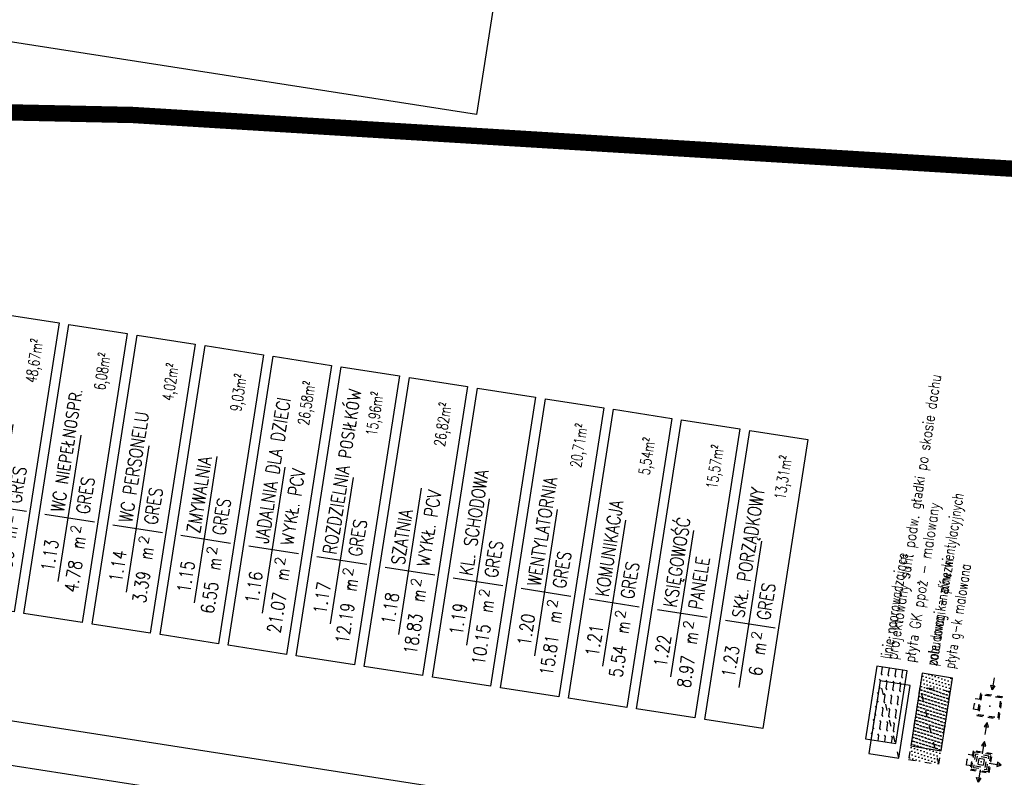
# Model space of a CAD drawing. Extents: x -38969 to 27108, y -24488 to 212598.
# Tile 156 of 256: x -7699 to -5890, y 36478 to 37870. Entities that reach past the tile are written whole.
import ezdxf
from ezdxf import colors
from ezdxf.entities.mleader import LeaderData, LeaderLine
from ezdxf.enums import TextEntityAlignment as Align
from ezdxf.math import Vec2, Vec3

# ---------------------------------------------------------------- set-up
doc = ezdxf.new("R2010")
doc.units = 0
doc.header["$LTSCALE"] = 100
doc.header["$MEASUREMENT"] = 0
doc.linetypes.add('0.5_0.5', pattern=[1, 0.5, -0.5])
doc.linetypes.add('ACAD_ISO03W100', pattern=[30, 12, -18])
doc.layers.get('0').update_dxf_attribs({"linetype": 'CONTINUOUS'})
for name, color, linetype in [('F_0-MUW', 1, 'CONTINUOUS'), ('F_0-sufit podw', 252, 'CONTINUOUS'), ('F_0-TXT', 123, 'CONTINUOUS'), ('F_1-sufit podw', 252, 'CONTINUOUS'), ('F_1-TXT', 123, 'CONTINUOUS'), ('F_1-WEN_WYC1-_ZLICZAC', 6, 'CONTINUOUS'), ('F_1-WENTYLACJA', 2, 'CONTINUOUS'), ('T_1-MIEJSCOWY PLAN LINIE', 253, 'CONTINUOUS'), ('t_1-TXT', 123, 'CONTINUOUS')]:
    doc.layers.add(name, color=color, linetype=linetype)
doc.styles.add('Arial', font='arial.ttf')
doc.styles.add('ROMANS', font='ROMANS.shx', dxfattribs={"width": 0.8})
doc.styles.get("Standard").update_dxf_attribs({"font": 'romans.shx', "width": 0.7})
doc.styles.add('TXT', font='romans.shx')

# ---------------------------------------------------------------- blocks, each defined once
blk = doc.blocks.new('rdsc1')
at = {"color": 0, "extrusion": (0, 0, -1)}
for p, q in [((152.2, -7.8), (152.2, -83.4)), ((55.4, -43.6), (277.6, -43.6))]:
    blk.add_line(p, q, dxfattribs=at)
blk.add_lwpolyline([(0, 0), (439.1, 0), (439.1, -88.5), (0, -88.5)], close=True)
at = {"color": 0, "extrusion": (0, 0, -1), "style": 'TXT', "oblique": -180, "text_generation_flag": 4, "width": 0.7}
blk.add_text('m', height=20, rotation=180, dxfattribs=at).set_placement((-126.9, -54), align=Align.TOP_RIGHT)
at = {"color": 0, "extrusion": (0, 0, -1), "style": 'TXT', "oblique": -180, "text_generation_flag": 4}
blk.add_text('2', height=15, rotation=180, dxfattribs=at).set_placement((-143.3, -49.9), align=Align.TOP_RIGHT)
at = {"color": 0, "extrusion": (0, 0, -1), "style": 'TXT', "text_generation_flag": 4, "width": 0.8}
for p in [(-158.9, -41.8), (-161.5, -79.9)]:
    blk.add_attdef('', text='', height=20, rotation=180, dxfattribs=at).set_placement(p, align=Align.BOTTOM_LEFT)
for p in [(-136.4, -42.6), (-105.4, -80.7)]:
    blk.add_attdef('', text='', height=20, rotation=180, dxfattribs=at).set_placement(p, align=Align.BOTTOM_RIGHT)
at = {"color": 0, "extrusion": (0, 0, -1), "style": 'TXT', "text_generation_flag": 4, "width": 0.8, "flags": 1}
blk.add_attdef('', text='', height=20, rotation=180, dxfattribs=at).set_placement((-113.3, -117.4), align=Align.BOTTOM_LEFT)

msp = doc.modelspace()

# ---------------------------------------------------------------- hatches: boundary and pattern name
at = {"layer": 'F_0-sufit podw'}
h = msp.add_hatch(dxfattribs=at)
h.set_pattern_fill('FLEX', color=1, scale=50, style=0)
h.set_pattern_definition([(81.14471, (-7298.985, 21519.59), (-12.351004, 1.924243), [12.5, -12.5]), (126.14471, (-7297.06, 21531.942), (-12.3510036, 1.9242427), [3.125, -11.42767, 3.125, -17.67767])])
h.paths.add_polyline_path([(-6124.26405, 36681.84298), (-6145.06487, 36548.3302), (-6089.47729, 36539.66985), (-6068.67647, 36673.18263)])
h = msp.add_hatch(dxfattribs=at)
h.set_pattern_fill('DOTS', color=1, scale=100, angle=81, style=0)
h.set_pattern_definition([(162.14471, (-8158.002, 22361.763), (-4.8908185, -4.9907935), [0, -6.25])])
h.paths.add_polyline_path([(-6041.05316, 36668.87902), (-6061.85398, 36535.36624), (-6006.2664, 36526.70589), (-5985.46558, 36660.21867)])
at = {"layer": 'F_1-sufit podw', "true_color": 0x0919f6}
h = msp.add_hatch(dxfattribs=at)
h.set_pattern_fill('DOTS', color=5, scale=100, angle=81, style=0)
h.set_pattern_definition([(162.14471, (-8161.9084, 22336.6893), (-4.8908185, -4.9907935), [0, -6.25])])
h.paths.add_polyline_path([(-6044.95955, 36643.80531), (-6065.76037, 36510.29253), (-6010.17279, 36501.63218), (-5989.37197, 36635.14496)])

# ---------------------------------------------------------------- linework, layer by layer
at = {"layer": 'F_0-MUW', "linetype": 'Continuous'}
for p, q in [((-6805.87117, 38040.60676), (-6859.59602, 37695.76674)), ((-6859.59602, 37695.76674), (-8904.04892, 38014.28527)), ((-7822.91625, 36598.98638), (-6887.20422, 36453.20576))]:
    msp.add_line(p, q, dxfattribs=at)
msp.add_lwpolyline([(-7788.90963, 36291.08128), (-7755.35084, 36506.48279), (-7283.04846, 36432.89975), (-7316.60725, 36217.49824)], dxfattribs=at)
at = {"layer": 'F_0-sufit podw', "color": 1, "ltscale": 0.6}
for points in [[(-6089.47729, 36539.66985), (-6068.67647, 36673.18263), (-6124.26405, 36681.84298), (-6145.06487, 36548.3302)], [(-6006.2664, 36526.70589), (-5985.46558, 36660.21867), (-6041.05316, 36668.87902), (-6061.85398, 36535.36624)]]:
    msp.add_lwpolyline(points, close=True, dxfattribs=at)
at = {"layer": 'F_1-sufit podw', "color": 3, "linetype": 'ACAD_ISO03W100', "ltscale": 0.01}
msp.add_line((-6083.55309, 36513.06457), (-6118.33986, 36655.23771), dxfattribs=at)
at = {"layer": 'F_1-sufit podw', "color": 1, "linetype": 'ACAD_ISO03W100', "ltscale": 0.01}
msp.add_line((-6010.17279, 36501.63218), (-6044.95955, 36643.80531), dxfattribs=at)
at = {"layer": 'F_1-sufit podw', "color": 3, "linetype": 'ACAD_ISO03W100'}
msp.add_lwpolyline([(-6083.55309, 36513.06457), (-6062.75228, 36646.57736), (-6118.33986, 36655.23771), (-6139.14068, 36521.72492)], close=True, dxfattribs=at)
at = {"layer": 'F_1-sufit podw', "color": 3, "linetype": 'ACAD_ISO03W100', "ltscale": 0.01}
msp.add_lwpolyline([(-6010.17279, 36501.63218), (-5989.37197, 36635.14496), (-6044.95955, 36643.80531), (-6065.76037, 36510.29253)], close=True, dxfattribs=at)
at = {"layer": 'F_1-WEN_WYC1-_ZLICZAC', "linetype": '0.5_0.5', "ltscale": 0.2}
msp.add_line((-5959.67983, 36500.33667), (-5956.60104, 36520.09827), dxfattribs=at)
for points in [[(-5936.5943, 36601.41769), (-5946.4751, 36602.95709), (-5943.39632, 36622.71869), (-5933.51551, 36621.1793)], [(-5949.79902, 36498.79727), (-5959.67983, 36500.33667), (-5956.60104, 36520.09827), (-5946.72024, 36518.55888)]]:
    msp.add_lwpolyline(points, dxfattribs=at)
for points in [[(-5893.15101, 36625.61853), (-5933.85992, 36631.96083), (-5940.20222, 36591.25192), (-5899.49331, 36584.90962)], [(-5895.43505, 36623.95024), (-5932.19163, 36629.67679), (-5937.91818, 36592.9202), (-5901.16159, 36587.19366)], [(-5895.43505, 36623.95024), (-5932.19163, 36629.67679), (-5937.91818, 36592.9202), (-5901.16159, 36587.19366)], [(-5896.00606, 36623.53317), (-5931.77456, 36629.10578), (-5937.34717, 36593.33727), (-5901.57866, 36587.76467)], [(-5912.21351, 36521.12755), (-5947.48797, 36526.62319), (-5952.98361, 36491.34872), (-5917.70914, 36485.85308)], [(-5914.49755, 36519.45927), (-5945.81969, 36524.33915), (-5950.69957, 36493.017), (-5919.37743, 36488.13712)], [(-5918.32902, 36516.66073), (-5943.02115, 36520.50767), (-5946.86809, 36495.81555), (-5922.17597, 36491.9686)], [(-5922.40603, 36513.68284), (-5940.04327, 36516.43066), (-5942.79108, 36498.79343), (-5925.15385, 36496.04561)], [(-5926.48304, 36510.70496), (-5937.06538, 36512.35365), (-5938.71407, 36501.77131), (-5928.13173, 36500.12262)]]:
    msp.add_lwpolyline(points, close=True, dxfattribs=at)
for p in [(-5944.93571, 36612.83789), (-5944.93571, 36612.83789), (-5916.67661, 36608.43522), (-5958.14043, 36510.21747), (-5958.14043, 36510.21747), (-5932.59856, 36506.23814)]:
    msp.add_point(p, dxfattribs=at)
at = {"layer": 'F_1-WENTYLACJA', "ltscale": 0.15}
for points in [[(-5908.88326, 36660.54412), (-5912.33939, 36638.3605), (-5915.0602, 36646.8809), (-5907.15556, 36645.64939), (-5912.33939, 36638.3605)], [(-5925.10462, 36556.4252), (-5921.64849, 36578.60882), (-5926.83233, 36571.31994), (-5918.92769, 36570.08842), (-5921.64849, 36578.60882)], [(-5929.95112, 36521.14482), (-5926.49499, 36543.32844), (-5931.67882, 36536.03956), (-5923.77418, 36534.80804), (-5926.49499, 36543.32844)], [(-5934.61134, 36491.23257), (-5938.06747, 36469.04895), (-5940.78827, 36477.56935), (-5932.88363, 36476.33784), (-5938.06747, 36469.04895)], [(-5917.69187, 36503.59069), (-5895.50825, 36500.13456), (-5902.79714, 36505.3184), (-5904.02865, 36497.41376), (-5895.50825, 36500.13456)]]:
    msp.add_lwpolyline(points, dxfattribs=at)
at = {"layer": 'T_1-MIEJSCOWY PLAN LINIE', "color": 251, "ltscale": 4, "true_color": 0x525252, "const_width": 30}
msp.add_lwpolyline([(-12973.33075, 21105.35589), (-16452.52825, 21828.75363), (-16634.91089, 22239.58447), (-15394.59554, 23662.45758), (-14165.30589, 25484.9322), (-13295.28578, 27319.7396), (-13182.65149, 28701.46565), (-14553.73696, 30897.57443), (-16494.55953, 33772.03594), (-18248.57749, 35852.12814), (-18097.60279, 36389.20545), (-16186.27479, 37124.99611), (-12952.41657, 37693.83188), (-11749.90827, 37785.24612), (-7490.79159, 37694.80045), (-4671.43399, 37522.51156), (-4319.37636, 37467.66222), (-2835.33128, 37009.61468), (2178.25305, 34623.1487), (1495.07615, 31389.84378), (1056.67825, 19262.42304), (-2359.65605, 19448.81005)], dxfattribs=at)

# ---------------------------------------------------------------- block references
at = {"layer": 'F_1-TXT', "color": 1}
ref = msp.add_blockref('rdsc1', (-7816.32578, 36798.34595), dxfattribs=dict(at, xscale=1.223999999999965, yscale=1.223999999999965, zscale=1.223999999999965, rotation=81.14470898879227))
ref.add_attrib('R-FLOOR', 'GRES', dxfattribs={"layer": '0', "color": 0, "extrusion": (0, 0, -1), "height": 24.48, "rotation": 98.85529101, "style": 'TXT', "text_generation_flag": 4, "width": 0.8}).set_placement((7689.31129, 36978.63046), align=Align.BOTTOM_LEFT)
ref.add_attrib('R-SURF', '43.53', dxfattribs={"layer": '0', "color": 0, "extrusion": (0, 0, -1), "height": 24.48, "rotation": 98.85529101, "style": 'TXT', "text_generation_flag": 4, "width": 0.8}).set_placement((7701.71274, 36892.55298), align=Align.BOTTOM_RIGHT)
ref.add_attrib('R-NUM', '1.12', (7761.46229, 36873.99505), dxfattribs={"layer": '0', "color": 3, "extrusion": (0, 0, -1), "height": 24.48, "rotation": 98.85529101, "style": 'TXT', "text_generation_flag": 4, "width": 0.8})
ref.add_attrib('R-NAME', 'KOMUNIKACJA', dxfattribs={"layer": '0', "color": 1, "extrusion": (0, 0, -1), "height": 24.48, "rotation": 98.85529101, "style": 'TXT', "text_generation_flag": 4, "width": 0.8}).set_placement((7735.78539, 36982.67337), align=Align.BOTTOM_LEFT)
ref = msp.add_blockref('rdsc1', (-7691.25224, 36778.85994), dxfattribs=dict(at, xscale=1.223999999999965, yscale=1.223999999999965, zscale=1.223999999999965, rotation=81.14470898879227))
ref.add_attrib('R-FLOOR', 'GRES', dxfattribs={"layer": '0', "color": 0, "extrusion": (0, 0, -1), "height": 24.48, "rotation": 98.85529101, "style": 'TXT', "text_generation_flag": 4, "width": 0.8}).set_placement((7564.23775, 36959.14444), align=Align.BOTTOM_LEFT)
ref.add_attrib('R-SURF', '4.78', dxfattribs={"layer": '0', "color": 0, "extrusion": (0, 0, -1), "height": 24.48, "rotation": 98.85529101, "style": 'TXT', "text_generation_flag": 4, "width": 0.8}).set_placement((7576.6392, 36873.06697), align=Align.BOTTOM_RIGHT)
ref.add_attrib('R-NUM', '1.13', (7636.38876, 36854.50904), dxfattribs={"layer": '0', "color": 3, "extrusion": (0, 0, -1), "height": 24.48, "rotation": 98.85529101, "style": 'TXT', "text_generation_flag": 4, "width": 0.8})
ref.add_attrib('R-NAME', 'WC NIEPEŁNOSPR.', dxfattribs={"layer": '0', "color": 1, "extrusion": (0, 0, -1), "height": 24.48, "rotation": 98.85529101, "style": 'TXT', "text_generation_flag": 4, "width": 0.8}).set_placement((7610.71185, 36963.18735), align=Align.BOTTOM_LEFT)
ref = msp.add_blockref('rdsc1', (-7566.1787, 36759.37392), dxfattribs=dict(at, xscale=1.223999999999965, yscale=1.223999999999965, zscale=1.223999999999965, rotation=81.14470898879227))
ref.add_attrib('R-FLOOR', 'GRES', dxfattribs={"layer": '0', "color": 0, "extrusion": (0, 0, -1), "height": 24.48, "rotation": 98.85529101, "style": 'TXT', "text_generation_flag": 4, "width": 0.8}).set_placement((7439.16421, 36939.65843), align=Align.BOTTOM_LEFT)
ref.add_attrib('R-SURF', '3.39', dxfattribs={"layer": '0', "color": 0, "extrusion": (0, 0, -1), "height": 24.48, "rotation": 98.85529101, "style": 'TXT', "text_generation_flag": 4, "width": 0.8}).set_placement((7451.56566, 36853.58095), align=Align.BOTTOM_RIGHT)
ref.add_attrib('R-NUM', '1.14', (7511.31522, 36835.02302), dxfattribs={"layer": '0', "color": 3, "extrusion": (0, 0, -1), "height": 24.48, "rotation": 98.85529101, "style": 'TXT', "text_generation_flag": 4, "width": 0.8})
ref.add_attrib('R-NAME', 'WC PERSONELU', dxfattribs={"layer": '0', "color": 1, "extrusion": (0, 0, -1), "height": 24.48, "rotation": 98.85529101, "style": 'TXT', "text_generation_flag": 4, "width": 0.8}).set_placement((7485.63831, 36943.70134), align=Align.BOTTOM_LEFT)
ref = msp.add_blockref('rdsc1', (-7441.10517, 36739.88791), dxfattribs=dict(at, xscale=1.223999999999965, yscale=1.223999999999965, zscale=1.223999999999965, rotation=81.14470898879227))
ref.add_attrib('R-FLOOR', 'GRES', dxfattribs={"layer": '0', "color": 0, "extrusion": (0, 0, -1), "height": 24.48, "rotation": 98.85529101, "style": 'TXT', "text_generation_flag": 4, "width": 0.8}).set_placement((7314.09067, 36920.17241), align=Align.BOTTOM_LEFT)
ref.add_attrib('R-SURF', '6.55', dxfattribs={"layer": '0', "color": 0, "extrusion": (0, 0, -1), "height": 24.48, "rotation": 98.85529101, "style": 'TXT', "text_generation_flag": 4, "width": 0.8}).set_placement((7326.49212, 36834.09494), align=Align.BOTTOM_RIGHT)
ref.add_attrib('R-NUM', '1.15', (7386.24168, 36815.53701), dxfattribs={"layer": '0', "color": 3, "extrusion": (0, 0, -1), "height": 24.48, "rotation": 98.85529101, "style": 'TXT', "text_generation_flag": 4, "width": 0.8})
ref.add_attrib('R-NAME', 'ZMYWALNIA', dxfattribs={"layer": '0', "color": 1, "extrusion": (0, 0, -1), "height": 24.48, "rotation": 98.85529101, "style": 'TXT', "text_generation_flag": 4, "width": 0.8}).set_placement((7360.56477, 36924.21532), align=Align.BOTTOM_LEFT)
ref = msp.add_blockref('rdsc1', (-7316.03163, 36720.40189), dxfattribs=dict(at, xscale=1.223999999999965, yscale=1.223999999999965, zscale=1.223999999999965, rotation=81.14470898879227))
ref.add_attrib('R-FLOOR', 'WYKŁ. PCV', dxfattribs={"layer": '0', "color": 0, "extrusion": (0, 0, -1), "height": 24.48, "rotation": 98.85529101, "style": 'TXT', "text_generation_flag": 4, "width": 0.8}).set_placement((7189.01713, 36900.6864), align=Align.BOTTOM_LEFT)
ref.add_attrib('R-SURF', '21.07', dxfattribs={"layer": '0', "color": 0, "extrusion": (0, 0, -1), "height": 24.48, "rotation": 98.85529101, "style": 'TXT', "text_generation_flag": 4, "width": 0.8}).set_placement((7201.41859, 36814.60892), align=Align.BOTTOM_RIGHT)
ref.add_attrib('R-NUM', '1.16', (7261.16814, 36796.05099), dxfattribs={"layer": '0', "color": 3, "extrusion": (0, 0, -1), "height": 24.48, "rotation": 98.85529101, "style": 'TXT', "text_generation_flag": 4, "width": 0.8})
ref.add_attrib('R-NAME', 'JADALNIA DLA DZIECI', dxfattribs={"layer": '0', "color": 1, "extrusion": (0, 0, -1), "height": 24.48, "rotation": 98.85529101, "style": 'TXT', "text_generation_flag": 4, "width": 0.8}).set_placement((7235.49123, 36904.72931), align=Align.BOTTOM_LEFT)
ref = msp.add_blockref('rdsc1', (-7190.95809, 36700.91588), dxfattribs=dict(at, xscale=1.223999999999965, yscale=1.223999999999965, zscale=1.223999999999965, rotation=81.14470898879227))
ref.add_attrib('R-FLOOR', 'GRES', dxfattribs={"layer": '0', "color": 0, "extrusion": (0, 0, -1), "height": 24.48, "rotation": 98.85529101, "style": 'TXT', "text_generation_flag": 4, "width": 0.8}).set_placement((7063.9436, 36881.20038), align=Align.BOTTOM_LEFT)
ref.add_attrib('R-SURF', '12.19', dxfattribs={"layer": '0', "color": 0, "extrusion": (0, 0, -1), "height": 24.48, "rotation": 98.85529101, "style": 'TXT', "text_generation_flag": 4, "width": 0.8}).set_placement((7076.34505, 36795.12291), align=Align.BOTTOM_RIGHT)
ref.add_attrib('R-NUM', '1.17', (7136.0946, 36776.56498), dxfattribs={"layer": '0', "color": 3, "extrusion": (0, 0, -1), "height": 24.48, "rotation": 98.85529101, "style": 'TXT', "text_generation_flag": 4, "width": 0.8})
ref.add_attrib('R-NAME', 'ROZDZIELNIA POSIŁKÓW', dxfattribs={"layer": '0', "color": 1, "extrusion": (0, 0, -1), "height": 24.48, "rotation": 98.85529101, "style": 'TXT', "text_generation_flag": 4, "width": 0.8}).set_placement((7110.4177, 36885.24329), align=Align.BOTTOM_LEFT)
ref = msp.add_blockref('rdsc1', (-7065.88455, 36681.42986), dxfattribs=dict(at, xscale=1.223999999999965, yscale=1.223999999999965, zscale=1.223999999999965, rotation=81.14470898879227))
ref.add_attrib('R-FLOOR', 'WYKŁ. PCV', dxfattribs={"layer": '0', "color": 0, "extrusion": (0, 0, -1), "height": 24.48, "rotation": 98.85529101, "style": 'TXT', "text_generation_flag": 4, "width": 0.8}).set_placement((6938.87006, 36861.71437), align=Align.BOTTOM_LEFT)
ref.add_attrib('R-SURF', '18.83', dxfattribs={"layer": '0', "color": 0, "extrusion": (0, 0, -1), "height": 24.48, "rotation": 98.85529101, "style": 'TXT', "text_generation_flag": 4, "width": 0.8}).set_placement((6951.27151, 36775.63689), align=Align.BOTTOM_RIGHT)
ref.add_attrib('R-NUM', '1.18', (7011.02107, 36757.07896), dxfattribs={"layer": '0', "color": 3, "extrusion": (0, 0, -1), "height": 24.48, "rotation": 98.85529101, "style": 'TXT', "text_generation_flag": 4, "width": 0.8})
ref.add_attrib('R-NAME', 'SZATNIA', dxfattribs={"layer": '0', "color": 1, "extrusion": (0, 0, -1), "height": 24.48, "rotation": 98.85529101, "style": 'TXT', "text_generation_flag": 4, "width": 0.8}).set_placement((6985.34416, 36865.75728), align=Align.BOTTOM_LEFT)
ref = msp.add_blockref('rdsc1', (-6940.81101, 36661.94385), dxfattribs=dict(at, xscale=1.223999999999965, yscale=1.223999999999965, zscale=1.223999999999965, rotation=81.14470898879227))
ref.add_attrib('R-FLOOR', 'GRES', dxfattribs={"layer": '0', "color": 0, "extrusion": (0, 0, -1), "height": 24.48, "rotation": 98.85529101, "style": 'TXT', "text_generation_flag": 4, "width": 0.8}).set_placement((6813.79652, 36842.22835), align=Align.BOTTOM_LEFT)
ref.add_attrib('R-SURF', '10.15', dxfattribs={"layer": '0', "color": 0, "extrusion": (0, 0, -1), "height": 24.48, "rotation": 98.85529101, "style": 'TXT', "text_generation_flag": 4, "width": 0.8}).set_placement((6826.19797, 36756.15088), align=Align.BOTTOM_RIGHT)
ref.add_attrib('R-NUM', '1.19', (6885.94753, 36737.59295), dxfattribs={"layer": '0', "color": 3, "extrusion": (0, 0, -1), "height": 24.48, "rotation": 98.85529101, "style": 'TXT', "text_generation_flag": 4, "width": 0.8})
ref.add_attrib('R-NAME', 'KL. SCHODOWA', dxfattribs={"layer": '0', "color": 1, "extrusion": (0, 0, -1), "height": 24.48, "rotation": 98.85529101, "style": 'TXT', "text_generation_flag": 4, "width": 0.8}).set_placement((6860.27062, 36846.27126), align=Align.BOTTOM_LEFT)
ref = msp.add_blockref('rdsc1', (-6815.73748, 36642.45783), dxfattribs=dict(at, xscale=1.223999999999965, yscale=1.223999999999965, zscale=1.223999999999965, rotation=81.14470898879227))
ref.add_attrib('R-FLOOR', 'GRES', dxfattribs={"layer": '0', "color": 0, "extrusion": (0, 0, -1), "height": 24.48, "rotation": 98.85529101, "style": 'TXT', "text_generation_flag": 4, "width": 0.8}).set_placement((6688.72298, 36822.74234), align=Align.BOTTOM_LEFT)
ref.add_attrib('R-SURF', '15.81', dxfattribs={"layer": '0', "color": 0, "extrusion": (0, 0, -1), "height": 24.48, "rotation": 98.85529101, "style": 'TXT', "text_generation_flag": 4, "width": 0.8}).set_placement((6701.12443, 36736.66486), align=Align.BOTTOM_RIGHT)
ref.add_attrib('R-NUM', '1.20', (6760.87399, 36718.10693), dxfattribs={"layer": '0', "color": 3, "extrusion": (0, 0, -1), "height": 24.48, "rotation": 98.85529101, "style": 'TXT', "text_generation_flag": 4, "width": 0.8})
ref.add_attrib('R-NAME', 'WENTYLATORNIA', dxfattribs={"layer": '0', "color": 1, "extrusion": (0, 0, -1), "height": 24.48, "rotation": 98.85529101, "style": 'TXT', "text_generation_flag": 4, "width": 0.8}).set_placement((6735.19708, 36826.78525), align=Align.BOTTOM_LEFT)
ref = msp.add_blockref('rdsc1', (-6690.66394, 36622.97182), dxfattribs=dict(at, xscale=1.223999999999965, yscale=1.223999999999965, zscale=1.223999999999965, rotation=81.14470898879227))
ref.add_attrib('R-FLOOR', 'GRES', dxfattribs={"layer": '0', "color": 0, "extrusion": (0, 0, -1), "height": 24.48, "rotation": 98.85529101, "style": 'TXT', "text_generation_flag": 4, "width": 0.8}).set_placement((6563.64944, 36803.25632), align=Align.BOTTOM_LEFT)
ref.add_attrib('R-SURF', '5.54', dxfattribs={"layer": '0', "color": 0, "extrusion": (0, 0, -1), "height": 24.48, "rotation": 98.85529101, "style": 'TXT', "text_generation_flag": 4, "width": 0.8}).set_placement((6576.0509, 36717.17885), align=Align.BOTTOM_RIGHT)
ref.add_attrib('R-NUM', '1.21', (6635.80045, 36698.62092), dxfattribs={"layer": '0', "color": 3, "extrusion": (0, 0, -1), "height": 24.48, "rotation": 98.85529101, "style": 'TXT', "text_generation_flag": 4, "width": 0.8})
ref.add_attrib('R-NAME', 'KOMUNIKACJA', dxfattribs={"layer": '0', "color": 1, "extrusion": (0, 0, -1), "height": 24.48, "rotation": 98.85529101, "style": 'TXT', "text_generation_flag": 4, "width": 0.8}).set_placement((6610.12354, 36807.29923), align=Align.BOTTOM_LEFT)
ref = msp.add_blockref('rdsc1', (-6565.5904, 36603.4858), dxfattribs=dict(at, xscale=1.223999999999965, yscale=1.223999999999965, zscale=1.223999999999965, rotation=81.14470898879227))
ref.add_attrib('R-FLOOR', 'PANELE ', dxfattribs={"layer": '0', "color": 0, "extrusion": (0, 0, -1), "height": 24.48, "rotation": 98.85529101, "style": 'TXT', "text_generation_flag": 4, "width": 0.8}).set_placement((6438.57591, 36783.77031), align=Align.BOTTOM_LEFT)
ref.add_attrib('R-SURF', '8.97', dxfattribs={"layer": '0', "color": 0, "extrusion": (0, 0, -1), "height": 24.48, "rotation": 98.85529101, "style": 'TXT', "text_generation_flag": 4, "width": 0.8}).set_placement((6450.97736, 36697.69283), align=Align.BOTTOM_RIGHT)
ref.add_attrib('R-NUM', '1.22', (6510.72691, 36679.1349), dxfattribs={"layer": '0', "color": 3, "extrusion": (0, 0, -1), "height": 24.48, "rotation": 98.85529101, "style": 'TXT', "text_generation_flag": 4, "width": 0.8})
ref.add_attrib('R-NAME', 'KSIĘGOWOŚĆ', dxfattribs={"layer": '0', "color": 1, "extrusion": (0, 0, -1), "height": 24.48, "rotation": 98.85529101, "style": 'TXT', "text_generation_flag": 4, "width": 0.8}).set_placement((6485.05001, 36787.81322), align=Align.BOTTOM_LEFT)
ref = msp.add_blockref('rdsc1', (-6440.51686, 36583.99979), dxfattribs=dict(at, xscale=1.223999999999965, yscale=1.223999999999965, zscale=1.223999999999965, rotation=81.14470898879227))
ref.add_attrib('R-FLOOR', 'GRES', dxfattribs={"layer": '0', "color": 0, "extrusion": (0, 0, -1), "height": 24.48, "rotation": 98.85529101, "style": 'TXT', "text_generation_flag": 4, "width": 0.8}).set_placement((6313.50237, 36764.28429), align=Align.BOTTOM_LEFT)
ref.add_attrib('R-SURF', '6', dxfattribs={"layer": '0', "color": 0, "extrusion": (0, 0, -1), "height": 24.48, "rotation": 98.85529101, "style": 'TXT', "text_generation_flag": 4, "width": 0.8}).set_placement((6325.90382, 36678.20682), align=Align.BOTTOM_RIGHT)
ref.add_attrib('R-NUM', '1.23', (6385.65338, 36659.64889), dxfattribs={"layer": '0', "color": 3, "extrusion": (0, 0, -1), "height": 24.48, "rotation": 98.85529101, "style": 'TXT', "text_generation_flag": 4, "width": 0.8})
ref.add_attrib('R-NAME', 'SKŁ. PORZĄDKOWY', dxfattribs={"layer": '0', "color": 1, "extrusion": (0, 0, -1), "height": 24.48, "rotation": 98.85529101, "style": 'TXT', "text_generation_flag": 4, "width": 0.8}).set_placement((6359.97647, 36768.3272), align=Align.BOTTOM_LEFT)

# ---------------------------------------------------------------- texts
at = {"layer": 'F_0-TXT', "char_height": 20, "width": 418.6778444, "attachment_point": 1, "rotation": 81.14470899, "style": 'ROMANS'}
for s, insert in [('{\\W0.7;linie naprowadzające}', (-6116.94614, 36697.66047)), ('{\\W0.7;pole uwagi - pinezki}', (-6033.73525, 36684.6965))]:
    msp.add_mtext(s, dxfattribs=dict(at, insert=insert))
at = {"layer": 'F_1-TXT', "color": 1, "char_height": 20.4, "width": 98.5980325, "attachment_point": 5, "rotation": 81.14470899}
for s, insert in [('48,67m²', (-7669.2765, 37242.56597)), ('6,08m²', (-7544.20296, 37223.07996)), ('4,02m²', (-7419.12943, 37203.59394)), ('9,03m²', (-7294.05589, 37184.10793)), ('26,58m²', (-7168.98235, 37164.62191)), ('15,96m²', (-7043.90881, 37145.1359)), ('26,82m²', (-6918.83527, 37125.64988)), ('20,71m²', (-6668.6882, 37086.67785)), ('5,54m²', (-6543.61466, 37067.19184)), ('15,57m²', (-6418.54112, 37047.70582)), ('13,31m²', (-6293.46758, 37028.21981))]:
    msp.add_mtext(s, dxfattribs=dict(at, insert=insert))
at = {"layer": 'F_1-TXT', "char_height": 20, "attachment_point": 1, "rotation": 81.14470899, "style": 'ROMANS'}
for s, insert, width in [('projektowany sufit podw. gładki po skosie dachu płyta GK ppoż - malowany', (-6107.11555, 36696.1289), 580.6502444), ('{\\W0.7;zabudowa kanałów wentylacyjnych\\Ppłyta g-k malowana}', (-6033.73525, 36684.6965), 418.6778444)]:
    msp.add_mtext(s, dxfattribs=dict(at, insert=insert, width=width))

# ---------------------------------------------------------------- leaders
at = {"layer": 'F_1-TXT'}
ml = msp.add_multileader_mtext('Standard', dxfattribs=at)
ml.set_content('leżaki', color=256, style='ROMANS')
ml.set_leader_properties()
ml.build(insert=Vec2(0, 0))
ml.multileader.update_dxf_attribs({"arrow_head_size": 6})
ctx = ml.context
ctx.base_point, ctx.char_height, ctx.arrow_head_size, ctx.landing_gap_size, ctx.plane_origin, ctx.plane_x_axis, ctx.plane_y_axis = Vec3(-6552.46478, 40900.4757), 20, 6, 3, Vec3(-6405.66458, 41058.91488), Vec3(0.1539394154, 0.9880802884), Vec3(-0.9880802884, 0.1539394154)
ctx.text_align_type = 2
notes = []
notes.append((ctx, [(0, (0, 0, 0), (0, 0), (1, 0), 1, [])]))
ctx.mtext.insert, ctx.mtext.text_direction, ctx.mtext.rotation, ctx.mtext.alignment, ctx.mtext.flow_direction = Vec3(-6552.30166, 40940.49908), Vec3(0.1539394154, 0.9880802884), 1.4162423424, 3, 5
ml = msp.add_multileader_mtext('Standard', dxfattribs=at)
ml.set_content('pościel', color=256, style='ROMANS')
ml.set_leader_properties()
ml.build(insert=Vec2(0, 0))
ml.multileader.update_dxf_attribs({"arrow_head_size": 6})
ctx = ml.context
ctx.base_point, ctx.char_height, ctx.arrow_head_size, ctx.landing_gap_size, ctx.plane_origin, ctx.plane_x_axis, ctx.plane_y_axis = Vec3(-6447.06061, 40837.73013), 20, 6, 3, Vec3(-6358.92274, 41041.19727), Vec3(0.1539394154, 0.9880802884), Vec3(-0.9880802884, 0.1539394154)
ctx.text_align_type = 2
notes.append((ctx, [(0, (0, 0, 0), (0, 0), (1, 0), 1, [])]))
ctx.mtext.insert, ctx.mtext.text_direction, ctx.mtext.rotation, ctx.mtext.alignment, ctx.mtext.flow_direction = Vec3(-6448.16176, 40917.27638), Vec3(0.1539394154, 0.9880802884), 1.4162423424, 3, 5
ml = msp.add_multileader_mtext('Standard', dxfattribs=at)
ml.set_content('stanowisko \\Pdo przewijania', color=256, style='ROMANS')
ml.set_leader_properties()
ml.build(insert=Vec2(0, 0))
ml.multileader.update_dxf_attribs({"arrow_head_size": 6})
ctx = ml.context
ctx.base_point, ctx.char_height, ctx.arrow_head_size, ctx.landing_gap_size, ctx.plane_origin, ctx.plane_x_axis, ctx.plane_y_axis = Vec3(-6655.57592, 40214.04932), 20, 6, 3, Vec3(-6650.86512, 40107.14287), Vec3(0.1539394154, 0.9880802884), Vec3(-0.9880802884, 0.1539394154)
notes.append((ctx, [(0, (0, 0, 0), (0, 0), (1, 0), 1, [])]))
ctx.mtext.insert, ctx.mtext.text_direction, ctx.mtext.rotation, ctx.mtext.flow_direction = Vec3(-6663.01875, 40218.24508), Vec3(0.1539394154, 0.9880802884), 1.4162423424, 5
ml = msp.add_multileader_mtext('Standard', dxfattribs=at)
ml.set_content('osłona grzejnika', color=256, style='ROMANS')
ml.set_leader_properties()
ml.build(insert=Vec2(0, 0))
ml.multileader.update_dxf_attribs({"arrow_head_size": 6})
ctx = ml.context
ctx.base_point, ctx.char_height, ctx.arrow_head_size, ctx.landing_gap_size, ctx.plane_origin, ctx.plane_x_axis, ctx.plane_y_axis = Vec3(-7079.71774, 39611.92072), 20, 6, 3, Vec3(-7096.3814, 39742.18144), Vec3(0.1539394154, 0.9880802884), Vec3(-0.9880802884, 0.1539394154)
ctx.text_align_type = 2
notes.append((ctx, [(0, (0, 0, 0), (0, 0), (1, 0), 1, [])]))
ctx.mtext.insert, ctx.mtext.text_direction, ctx.mtext.rotation, ctx.mtext.alignment, ctx.mtext.flow_direction = Vec3(-7062.17024, 39811.16584), Vec3(0.1539394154, 0.9880802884), 1.4162423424, 3, 5
ml = msp.add_multileader_mtext('Standard', dxfattribs=at)
ml.set_content('skł. porządkowy', color=256, style='ROMANS')
ml.set_leader_properties()
ml.build(insert=Vec2(0, 0))
ml.multileader.update_dxf_attribs({"arrow_head_size": 6})
ctx = ml.context
ctx.base_point, ctx.char_height, ctx.arrow_head_size, ctx.landing_gap_size, ctx.plane_origin, ctx.plane_x_axis, ctx.plane_y_axis = Vec3(-8102.11473, 39084.89628), 20, 6, 3, Vec3(-7776.5826, 39225.78801), Vec3(0.1539394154, 0.9880802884), Vec3(-0.9880802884, 0.1539394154)
notes.append((ctx, [(0, (0, 0, 0), (0, 0), (1, 0), 1, [])]))
ctx.mtext.insert, ctx.mtext.text_direction, ctx.mtext.rotation, ctx.mtext.flow_direction = Vec3(-8114.82732, 39089.91305), Vec3(0.1539394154, 0.9880802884), 1.4162423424, 5
ml = msp.add_multileader_mtext('Standard', dxfattribs=at)
ml.set_content('stanowisko \\Pdo przewijania', color=256, style='ROMANS')
ml.set_leader_properties()
ml.build(insert=Vec2(0, 0))
ml.multileader.update_dxf_attribs({"arrow_head_size": 6})
ctx = ml.context
ctx.base_point, ctx.char_height, ctx.arrow_head_size, ctx.landing_gap_size, ctx.plane_origin, ctx.plane_x_axis, ctx.plane_y_axis = Vec3(-6830.64588, 39087.03105), 20, 6, 3, Vec3(-6807.60038, 39099.94046), Vec3(0.1539394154, 0.9880802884), Vec3(-0.9880802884, 0.1539394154)
notes.append((ctx, [(0, (0, 0, 0), (0, 0), (1, 0), 1, [])]))
ctx.mtext.insert, ctx.mtext.text_direction, ctx.mtext.rotation, ctx.mtext.flow_direction = Vec3(-6843.35847, 39092.04782), Vec3(0.1539394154, 0.9880802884), 1.4162423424, 5
ml = msp.add_multileader_mtext('Standard', dxfattribs=at)
ml.set_content('pościel', color=256, style='ROMANS')
ml.set_leader_properties()
ml.build(insert=Vec2(0, 0))
ml.multileader.update_dxf_attribs({"arrow_head_size": 6})
ctx = ml.context
ctx.base_point, ctx.char_height, ctx.arrow_head_size, ctx.landing_gap_size, ctx.plane_origin, ctx.plane_x_axis, ctx.plane_y_axis = Vec3(-6844.31873, 38335.51468), 20, 6, 3, Vec3(-6803.51392, 38200.52271), Vec3(0.1539394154, 0.9880802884), Vec3(-0.9880802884, 0.1539394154)
notes.append((ctx, [(0, (0, 0, 0), (0, 0), (1, 0), 1, [])]))
ctx.mtext.insert, ctx.mtext.text_direction, ctx.mtext.rotation, ctx.mtext.flow_direction = Vec3(-6857.03131, 38340.53145), Vec3(0.1539394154, 0.9880802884), 1.4162423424, 5
ml = msp.add_multileader_mtext('Standard', dxfattribs=at)
ml.set_content('leżaki', color=256, style='ROMANS')
ml.set_leader_properties()
ml.build(insert=Vec2(0, 0))
ml.multileader.update_dxf_attribs({"arrow_head_size": 6})
ctx = ml.context
ctx.base_point, ctx.char_height, ctx.arrow_head_size, ctx.landing_gap_size, ctx.plane_origin, ctx.plane_x_axis, ctx.plane_y_axis = Vec3(-6954.06834, 38327.09324), 20, 6, 3, Vec3(-6852.11771, 38197.65962), Vec3(0.1539394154, 0.9880802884), Vec3(-0.9880802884, 0.1539394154)
notes.append((ctx, [(0, (0, 0, 0), (0, 0), (1, 0), 1, [])]))
ctx.mtext.insert, ctx.mtext.text_direction, ctx.mtext.rotation, ctx.mtext.flow_direction = Vec3(-6963.48733, 38331.59688), Vec3(0.1539394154, 0.9880802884), 1.4162423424, 5
at = {"layer": 't_1-TXT', "ltscale": 0.6}
ml = msp.add_multileader_mtext('Standard', dxfattribs=at)
ml.set_content('ppp=297,30', color=256)
ml.set_leader_properties()
ml.build(insert=Vec2(0, 0))
ml.multileader.update_dxf_attribs({"dogleg_length": 0.36, "arrow_head_size": 0.09})
ctx = ml.context
ctx.base_point, ctx.char_height, ctx.arrow_head_size, ctx.landing_gap_size, ctx.plane_origin, ctx.plane_x_axis, ctx.plane_y_axis = Vec3(-32072.77193, 59913.30266), 100, 0.09, 0.045, Vec3(-30900.37988, 64272.54371), Vec3(0.081927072, 0.996638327), Vec3(-0.996638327, 0.081927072)
notes.append((ctx, [(0, (0, 0, 0), (0, 0), (1, 0), 1, [])]))
ctx.mtext.insert, ctx.mtext.text_direction, ctx.mtext.rotation, ctx.mtext.flow_direction = Vec3(-32139.2108, 59918.80931), Vec3(0.081927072, 0.996638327), 1.4887773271, 5
ml = msp.add_multileader_mtext('Standard', dxfattribs=at)
ml.set_content('1kond.', color=256)
ml.set_leader_properties()
ml.build(insert=Vec2(0, 0))
ml.multileader.update_dxf_attribs({"dogleg_length": 0.36, "arrow_head_size": 0.09})
ctx = ml.context
ctx.base_point, ctx.char_height, ctx.arrow_head_size, ctx.landing_gap_size, ctx.plane_origin, ctx.plane_x_axis, ctx.plane_y_axis = Vec3(-32578.38797, 60152.18437), 100, 0.09, 0.045, Vec3(-31833.25262, 57759.6945), Vec3(0.0858985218, 0.9963038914), Vec3(-0.9963038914, 0.0858985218)
ctx.text_align_type = 2
notes.append((ctx, [(0, (0, 0, 0), (0, 0), (1, 0), 1, [])]))
ctx.mtext.insert, ctx.mtext.text_direction, ctx.mtext.rotation, ctx.mtext.alignment, ctx.mtext.flow_direction = Vec3(-32597.43945, 60513.29581), Vec3(0.0858985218, 0.9963038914), 1.4847918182, 3, 5
at = {"layer": 't_1-TXT'}
ml = msp.add_multileader_mtext('Standard', dxfattribs=at)
ml.set_content('{\\C10;H}', color=256, style='Arial')
ml.set_leader_properties(color=6)
ml.build(insert=Vec2(0, 0))
ml.multileader.update_dxf_attribs({"dogleg_length": 0.36, "arrow_head_size": 2.025})
ctx = ml.context
ctx.base_point, ctx.char_height, ctx.arrow_head_size, ctx.landing_gap_size, ctx.plane_origin, ctx.plane_x_axis, ctx.plane_y_axis = Vec3(-6300.33962, 41235.75579), 382.5, 2.025, 1.0125, Vec3(1647.39288, 17253.32025), Vec3(0.1539394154, 0.9880802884), Vec3(-0.9880802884, 0.1539394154)
notes.append((ctx, [(0, (0, 0, 0), (0, 0), (1, 0), 1, [])]))
ctx.mtext.insert, ctx.mtext.text_direction, ctx.mtext.rotation, ctx.mtext.flow_direction = Vec3(-6489.15411, 41266.19714), Vec3(0.1539394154, 0.9880802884), 1.4162423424, 5
for ctx, leaders in notes:
    for number, flags, end, landing, length, lines in leaders:
        leader = LeaderData()
        leader.index, (leader.has_last_leader_line, leader.has_dogleg_vector, leader.attachment_direction) = number, flags
        leader.last_leader_point, leader.dogleg_vector, leader.dogleg_length = Vec3(end), Vec3(landing), length
        for number, points, colour, breaks in lines:
            line = LeaderLine()
            line.index, line.vertices, line.color, line.breaks = number, Vec3.list(points), colors.encode_raw_color(colour), breaks
            leader.lines.append(line)
        ctx.leaders.append(leader)

doc.saveas('drawing.dxf')
